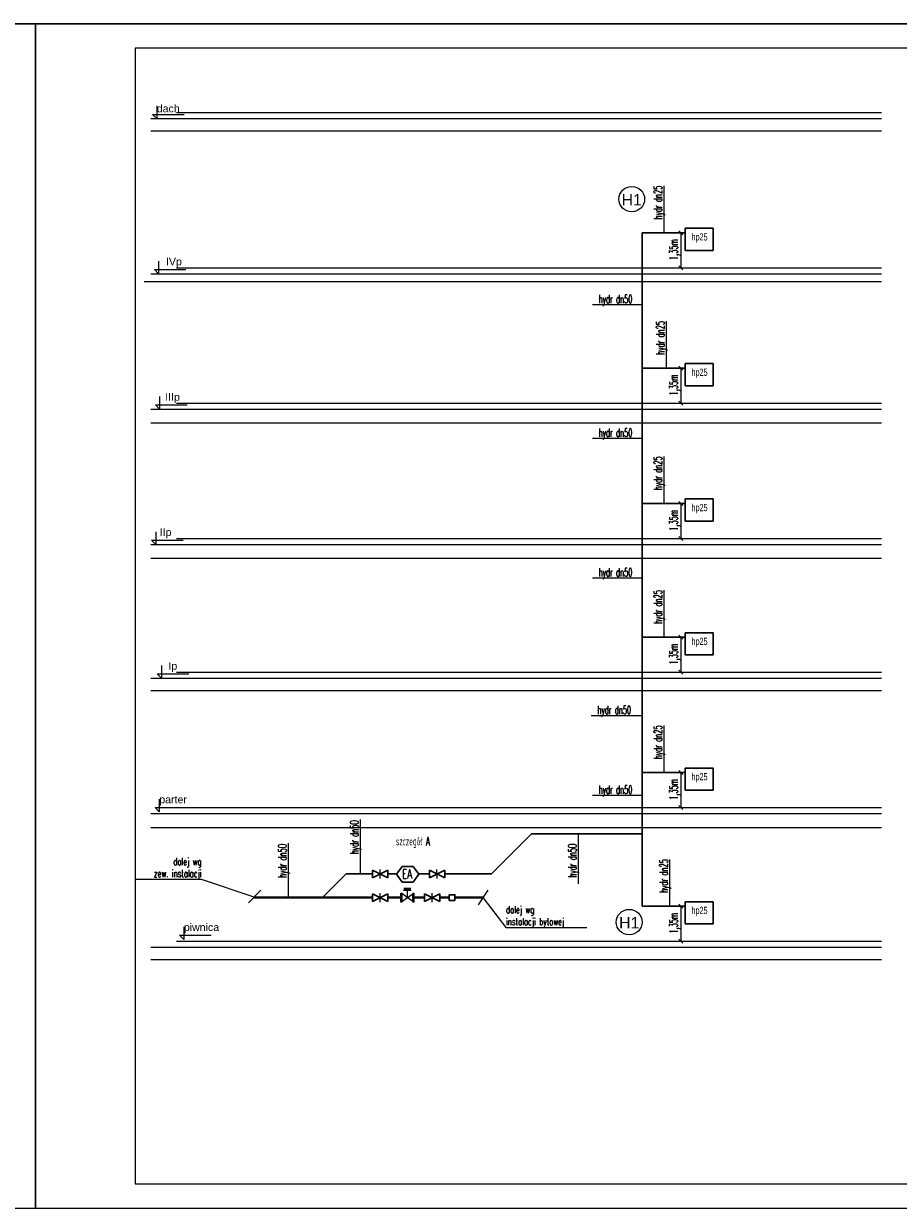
# Model space of a CAD drawing. Header units: millimetres. Extents: x -34676 to 172266, y 39940 to 476087.
# Tile 42 of 256: x 115387 to 137328, y 229072 to 258772. Entities that reach past the tile are written whole.
import ezdxf
from ezdxf import colors
from ezdxf.entities.mleader import LeaderData, LeaderLine
from ezdxf.lldxf.tags import DXFTag
from ezdxf.math import Vec2, Vec3

# ---------------------------------------------------------------- set-up
doc = ezdxf.new("R2010")
doc.units = ezdxf.units.MM
doc.header["$MEASUREMENT"] = 0
for name, color, linetype in [('#IS_opisy', 7, 'Continuous'), ('#p.po¿', 150, 'W-HYDRANTY'), ('IS_Opisy_działek_Therm', 7, 'SOLID'), ('IS_Text_Pion_Wodociag', 7, 'Continuous'), ('IS_Zasilanie', 1, 'SOLID'), ('NowaWarstwa1', 7, 'Continuous')]:
    doc.layers.add(name, color=color, linetype=linetype)
for name, color, linetype, lineweight in [('#woda', 4, 'Continuous', 18), ('_MK_ARMATURA', 2, 'Continuous', 15), ('wymiary wodomierz', 252, 'Continuous', 0)]:
    doc.layers.add(name, color=color, linetype=linetype, lineweight=lineweight)
doc.layers.add('IS_Opisy_działek_Wodociag', color=7, linetype='SOLID', true_color=0x000000)
doc.styles.add('ISO', font='isocp.shx', dxfattribs={"height": 10})
doc.styles.add('ROMANS', font='romans', dxfattribs={"width": 0.6})
doc.styles.get("Standard").update_dxf_attribs({"font": 'arial.ttf'})
tags = doc.linetypes.add('SOLID', pattern=[10, 10, 0]).pattern_tags.tags
tags[6:7] = [DXFTag(74, 4), DXFTag(75, 0), DXFTag(340, '0'), DXFTag(46, 0.0), DXFTag(50, 0.0), DXFTag(44, 0.0), DXFTag(45, 0.0)]
tags[4:5] = [DXFTag(74, 4), DXFTag(75, 0), DXFTag(340, '0'), DXFTag(46, 0.0), DXFTag(50, 0.0), DXFTag(44, 0.0), DXFTag(45, 0.0)]
doc.linetypes.add('W-HYDRANTY', pattern='A,3,-0.5,["hyd",ISO,S=0.04,R=0,X=-0.45,Y=-0.125],-0.5', length=4)
doc.linetypes.add('ZW_LINE', pattern='A,12.7,-5.08,["ZW",Standard,S=2.54,R=0,X=-2.54,Y=-1.27],-6.35', length=24.13)

# ---------------------------------------------------------------- blocks, each defined once
blk = doc.blocks.new('_Oblique')
at = {"color": 0, "linetype": 'ByBlock', "lineweight": -2}
blk.add_line((-0.5, -0.5), (0.5, 0.5), dxfattribs=at)

msp = doc.modelspace()

# ---------------------------------------------------------------- hatches: boundary and pattern name
at = {"layer": '_MK_ARMATURA', "ltscale": 130}
h = msp.add_hatch(color=7, dxfattribs=at)
h.dxf.hatch_style = 1
h.paths.add_polyline_path([(124915.2991344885, 237038.2358193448), (124915.2991332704, 237111.2533056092), (125107.2991361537, 237111.2533086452), (125107.2991338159, 237038.2358170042)])

# ---------------------------------------------------------------- linework, layer by layer
at = {"layer": '#p.po¿', "lineweight": 30, "ltscale": 300}
msp.add_line((130904.7508697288, 236643.7521245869), (130904.7508697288, 253529.6721245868), dxfattribs=at)
at = {"layer": '#p.po¿', "lineweight": 30, "ltscale": 200}
for p, q in [((130904.7508697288, 253529.6721245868), (131981.1584006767, 253529.6721245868)), ((130904.7508697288, 250136.2321245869), (131981.1584006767, 250136.2321245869)), ((130904.7508697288, 246742.7921245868), (131981.1584006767, 246742.7921245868)), ((130904.7508697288, 243389.9921245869), (131981.1584006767, 243389.9921245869)), ((130904.7508697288, 239996.5521245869), (131981.1584006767, 239996.5521245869)), ((123480.5436396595, 237455.2481988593), (122886.4845796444, 236861.1891388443)), ((123480.5436396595, 237455.2481988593, -255.7608122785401), (124139.1011386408, 237455.2481988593, -255.7608122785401)), ((124331.0212041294, 237455.2481988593, -255.7608122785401), (124332.0866232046, 237455.2481988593, -255.7608122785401)), ((124525.063856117, 237455.2481988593, -255.7608122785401), (124747.8903192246, 237455.2481988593, -255.7608122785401)), ((125290.4662280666, 237455.2481988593, -255.7608122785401), (125563.1993552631, 237455.2481988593, -255.7608122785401)), ((130904.7508697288, 236643.7521245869), (131981.1584006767, 236643.7521245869))]:
    msp.add_line(p, q, dxfattribs=at)
at = {"layer": '#p.po¿', "lineweight": 30, "ltscale": 300}
msp.add_lwpolyline([(125949.1620727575, 237455.2481988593), (127123.7734175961, 237455.2481988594), (128128.5252187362, 238459.9999999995), (130904.7508697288, 238459.9999999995)], dxfattribs=at)
at = {"layer": '#woda', "color": 7, "lineweight": 5}
for p, q in [((131873.2338836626, 253529.6721245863), (131873.2338836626, 252654.549011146)), ((131873.2338836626, 250136.2321245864), (131873.2338836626, 249261.109011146)), ((131873.2338836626, 246742.7921245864), (131873.2338836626, 245867.669011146)), ((131873.2338836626, 243389.9921245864), (131873.2338836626, 242514.869011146)), ((131873.2338836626, 239996.5521245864), (131873.2338836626, 239121.429011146)), ((131873.2338836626, 236643.7521245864), (131873.2338836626, 235768.6290111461))]:
    msp.add_line(p, q, dxfattribs=at)
at = {"layer": '_MK_ARMATURA', "color": 7, "ltscale": 130, "elevation": 255.7608122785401}
for points in [[(125107.2991338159, 237038.2358170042), (124915.2991344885, 237038.2358193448)], [(125013.8067882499, 236863.5109701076), (125013.8067901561, 237056.3655876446)], [(125151.2745113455, 236765.3197392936), (124873.0591330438, 236964.0450095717)], [(124873.0591312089, 236762.9769297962), (125149.5391304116, 236960.4626426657)]]:
    msp.add_lwpolyline(points, dxfattribs=at)
for points in [[(124850.019130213, 236976.9197859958), (124873.0591317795, 236976.919785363), (124873.05913075, 236746.5197876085), (124850.0191291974, 236746.5197846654)], [(125151.2745121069, 236976.9197875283), (125174.3145118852, 236976.9197868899), (125174.3145108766, 236746.5197837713), (125151.2745093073, 236746.5197861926)]]:
    msp.add_lwpolyline(points, close=True, dxfattribs=at)
at = {"layer": 'IS_Opisy_działek_Therm', "color": 7, "ltscale": 10}
msp.add_line((121337.9425184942, 237045.0788232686), (121025.6454411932, 236732.7817459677), dxfattribs=at)
at = {"layer": 'IS_Opisy_działek_Therm', "color": 7}
for points in [[(73687.00337126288, 258772.0563420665), (115687.0033712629, 258772.0563420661), (73687.00337126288, 258772.0563420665), (73687.00337126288, 229072.0563420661), (115687.0033712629, 229072.0563420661), (115687.0033712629, 258772.0563420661)], [(115687.0033712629, 258772.0563420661), (157687.0033712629, 258772.0563420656), (115687.0033712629, 258772.0563420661), (115687.0033712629, 229072.0563420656), (157687.0033712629, 229072.0563420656), (157687.0033712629, 258772.0563420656)]]:
    msp.add_lwpolyline(points, dxfattribs=at)
msp.add_lwpolyline([(157087.0033712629, 258162.0563420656), (118187.0033712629, 258162.0563420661), (118187.0033712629, 229682.0563420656), (157087.0033712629, 229682.0563420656)], close=True, dxfattribs=at)
at = {"layer": 'IS_Opisy_działek_Therm', "color": 7, "ltscale": 10}
for points in [[(118725.6834498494, 256710.2686111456), (118725.6834498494, 256393.4290111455)], [(118725.6834498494, 256393.4290111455), (118620.0702498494, 256499.0422111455)], [(118620.0702498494, 256499.0422111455), (119412.1692498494, 256499.0422111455)], [(118771.9399458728, 252818.9886111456), (118771.9399458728, 252502.1490111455)], [(118771.9399458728, 252502.1490111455), (118666.3267458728, 252607.7622111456)], [(118666.3267458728, 252607.7622111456), (119458.4257458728, 252607.7622111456)], [(118798.2382180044, 249107.2875091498), (118692.6250180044, 249212.9007091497)], [(118692.6250180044, 249212.9007091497), (119484.7240180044, 249212.9007091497)], [(118798.2382180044, 249424.1271091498), (118798.2382180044, 249107.2875091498)], [(118701.9510262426, 246032.1086111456), (118701.9510262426, 245715.2690111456)], [(118701.9510262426, 245715.2690111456), (118596.3378262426, 245820.8822111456)], [(118596.3378262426, 245820.8822111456), (119388.4368262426, 245820.8822111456)], [(118845.2347337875, 242679.3086111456), (118845.2347337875, 242362.4690111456)], [(118845.2347337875, 242362.4690111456), (118739.6215337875, 242468.0822111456)], [(118739.6215337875, 242468.0822111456), (119531.7205337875, 242468.0822111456)], [(118788.1524367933, 239015.4267193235), (118682.5392367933, 239121.0399193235)], [(118682.5392367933, 239121.0399193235), (119474.6382367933, 239121.0399193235)], [(118788.1524367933, 239332.2663193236), (118788.1524367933, 239015.4267193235)], [(119405.2276334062, 236130.2793232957), (119405.2276334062, 235813.4397232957)], [(119405.2276334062, 235813.4397232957), (119299.6144334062, 235919.0529232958)], [(119299.6144334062, 235919.0529232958), (120091.7134334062, 235919.0529232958)]]:
    msp.add_lwpolyline(points, dxfattribs=at)
at = {"layer": 'IS_Opisy_działek_Therm', "color": 252, "ltscale": 10}
for points in [[(118574.2126890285, 256393.4290111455), (136904.7508697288, 256393.4290111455)], [(119221.9126890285, 256545.8290111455), (136904.7508697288, 256545.8290111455)], [(118574.2126890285, 256088.6290111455), (136904.7508697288, 256088.6290111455)], [(118574.2126890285, 252502.1490111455), (136904.7508697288, 252502.1490111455)], [(119221.9126890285, 252654.5490111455), (136904.7508697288, 252654.5490111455)], [(118405.6542417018, 252305.8258368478), (136904.7508697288, 252305.8258368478)], [(119221.9126890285, 249261.1090111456), (136904.7508697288, 249261.1090111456)], [(118574.2126890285, 249108.7090111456), (136904.7508697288, 249108.7090111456)], [(118574.2126890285, 248763.2690111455), (136904.7508697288, 248763.2690111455)], [(118574.2126890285, 245715.2690111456), (136904.7508697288, 245715.2690111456)], [(119221.9126890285, 245867.6690111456), (136904.7508697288, 245867.6690111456)], [(118574.2126890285, 245369.8290111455), (136904.7508697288, 245369.8290111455)], [(118574.2126890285, 242362.4690111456), (136904.7508697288, 242362.4690111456)], [(119221.9126890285, 242514.8690111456), (136904.7508697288, 242514.8690111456)], [(118574.2126890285, 242057.6690111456), (136904.7508697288, 242057.6690111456)], [(119221.9126890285, 239121.4290111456), (136904.7508697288, 239121.4290111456)], [(118574.2126890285, 238969.0290111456), (136904.7508697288, 238969.0290111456)], [(118574.2126890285, 238623.5890111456), (136904.7508697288, 238623.5890111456)], [(118574.2126890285, 235616.2290111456), (136904.7508697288, 235616.2290111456)], [(119221.9126890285, 235768.6290111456), (136904.7508697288, 235768.6290111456)], [(118574.2126890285, 235311.4290111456), (136904.7508697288, 235311.4290111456)]]:
    msp.add_lwpolyline(points, dxfattribs=at)
at = {"layer": 'IS_Opisy_działek_Wodociag', "color": 7, "lineweight": 5, "ltscale": 10}
for p, q in [((131442.954635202, 254707.1463196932), (131442.9546352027, 253529.6721245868)), ((130904.7508697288, 251721.499832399), (129654.6124191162, 251721.4998323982)), ((131502.3186409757, 251313.7063196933), (131502.3186409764, 250136.2321245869)), ((130904.7508697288, 248371.120444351), (129654.6124191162, 248371.1204443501)), ((131442.954635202, 247920.2663196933), (131442.9546352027, 246742.7921245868)), ((130904.7508697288, 244870.6584681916), (129654.6124191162, 244870.6584681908)), ((131442.954635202, 244567.4663196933), (131442.9546352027, 243389.9921245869)), ((130873.6683938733, 241421.56437078), (129623.5299432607, 241421.5643707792)), ((131442.954635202, 241174.0263196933), (131442.9546352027, 239996.5521245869)), ((130904.7508697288, 239421.5677036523), (129654.6124191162, 239421.5677036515)), ((123829.1573713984, 238820.4863478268), (123829.1573713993, 237455.2481988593)), ((122023.723829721, 238228.5321886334), (122023.7238297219, 236863.2940396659)), ((129297.7384461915, 238459.9999999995), (129297.7384461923, 237209.861549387)), ((131591.4571410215, 237821.2263196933), (131591.4571410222, 236643.7521245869))]:
    msp.add_line(p, q, dxfattribs=at)
at = {"layer": 'IS_Opisy_działek_Wodociag', "color": 7, "lineweight": 13, "ltscale": 10}
msp.add_line((127029.3139595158, 237047.9617885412, -255.7608122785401), (126787.7785926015, 236679.2478009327, -255.7608122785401), dxfattribs=at)
at = {"layer": 'IS_Text_Pion_Wodociag', "color": 7, "linetype": 'SOLID', "lineweight": 18, "ltscale": 10}
for centre in [(130640.5597702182, 254373.661964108), (130577.2705412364, 236247.9396366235)]:
    msp.add_ellipse(centre, major_axis=(324, 0), ratio=0.9833333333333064, dxfattribs=at)
at = {"layer": 'IS_Zasilanie', "color": 1, "lineweight": 30}
for points in [[(131981.1584006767, 253642.3511885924), (132681.1584006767, 253642.3511885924), (132681.1584006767, 253087.0872785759), (131981.1584006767, 253087.0872785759)], [(131981.1584006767, 250248.9111885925), (132681.1584006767, 250248.9111885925), (132681.1584006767, 249693.647278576), (131981.1584006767, 249693.647278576)], [(131981.1584006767, 246855.4711885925), (132681.1584006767, 246855.4711885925), (132681.1584006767, 246300.207278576), (131981.1584006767, 246300.207278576)], [(131981.1584006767, 243502.6711885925), (132681.1584006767, 243502.6711885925), (132681.1584006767, 242947.407278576), (131981.1584006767, 242947.407278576)], [(131981.1584006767, 240109.2311885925), (132681.1584006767, 240109.2311885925), (132681.1584006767, 239553.967278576), (131981.1584006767, 239553.967278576)], [(131981.1584006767, 236756.4311885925), (132681.1584006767, 236756.4311885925), (132681.1584006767, 236201.167278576), (131981.1584006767, 236201.167278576)]]:
    msp.add_lwpolyline(points, close=True, dxfattribs=at)
at = {"layer": 'NowaWarstwa1', "color": 4, "linetype": 'ZW_LINE', "lineweight": 40, "ltscale": 30}
for p, q in [((121154.0528340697, 236861.1891388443, -255.7608122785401), (124139.1011386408, 236861.1891388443, -255.7608122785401)), ((124331.0212041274, 236861.1891388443, -255.7608122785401), (124332.0866232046, 236861.1891388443, -255.7608122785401)), ((124525.063856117, 236861.1891388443, -255.7608122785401), (124850.019129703, 236861.1891388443, -255.7608122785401)), ((125174.3145113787, 236861.1891388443, -255.7608122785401), (125439.2151855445, 236861.1891388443, -255.7608122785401)), ((125825.177903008, 236861.1891388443, -255.7608122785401), (126060.6873806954, 236861.1891388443, -255.7608122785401)), ((126203.5462760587, 236863.604794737, -255.7608122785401), (126908.5462760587, 236863.604794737, -255.7608122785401))]:
    msp.add_line(p, q, dxfattribs=at)
at = {"layer": 'wymiary wodomierz', "color": 7, "lineweight": 30}
for p, q in [((124881.498885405, 237645.149640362, 407.3936992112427), (124742.1810653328, 237447.1334830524, 407.3936992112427)), ((125156.749558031, 237645.1886983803, 407.3936992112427), (124881.498885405, 237645.149640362, 407.3936992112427)), ((125296.1235783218, 237447.2121033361, 407.3936992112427), (125156.749558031, 237645.1886983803, 407.3936992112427)), ((124139.101138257, 237359.2881678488, 472.3823270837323), (124525.0638595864, 237552.2695246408, 472.3823270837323)), ((124139.1011390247, 237551.2082314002, 472.3823270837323), (124139.101138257, 237359.2881678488, 472.3823270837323)), ((124525.0638526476, 237358.2268746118, 472.3823270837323), (124139.1011390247, 237551.2082314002, 472.3823270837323)), ((124525.0638595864, 237552.2695246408, 472.3823270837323), (124525.0638526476, 237358.2268746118, 472.3823270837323)), ((124742.1810653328, 237447.1334830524, 407.3936992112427), (124881.5550907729, 237249.1568774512, 407.3936992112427)), ((125156.8057633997, 237249.1959407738, 407.3936992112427), (125296.1235783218, 237447.2121033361, 407.3936992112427)), ((125563.1993548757, 237358.7575204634, 472.3823270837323), (125949.1620762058, 237551.7388772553, 472.3823270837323)), ((125563.1993556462, 237550.6775840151, 472.3823270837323), (125563.1993548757, 237358.7575204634, 472.3823270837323)), ((125949.1620692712, 237357.696227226, 472.3823270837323), (125563.1993556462, 237550.6775840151, 472.3823270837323)), ((125949.1620762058, 237551.7388772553, 472.3823270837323), (125949.1620692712, 237357.696227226, 472.3823270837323)), ((125156.8057633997, 237249.1959407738, 407.3936992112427), (124881.5550907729, 237249.1568827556, 407.3936992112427)), ((124139.101138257, 236765.2291078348, 472.3823270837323), (124525.0638595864, 236958.2104646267, 472.3823270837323)), ((124139.1011390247, 236957.1491713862, 472.3823270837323), (124139.101138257, 236765.2291078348, 472.3823270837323)), ((124525.0638526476, 236764.1678145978, 472.3823270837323), (124139.1011390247, 236957.1491713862, 472.3823270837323)), ((124525.0638595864, 236958.2104646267, 472.3823270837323), (124525.0638526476, 236764.1678145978, 472.3823270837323)), ((125439.2151851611, 236765.6713064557, 472.3823270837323), (125825.1779064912, 236958.6526632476, 472.3823270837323)), ((125439.2151859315, 236957.5913700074, 472.3823270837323), (125439.2151851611, 236765.6713064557, 472.3823270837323)), ((125825.1778995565, 236764.6100132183, 472.3823270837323), (125439.2151859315, 236957.5913700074, 472.3823270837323)), ((125825.1779064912, 236958.6526632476, 472.3823270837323), (125825.1778995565, 236764.6100132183, 472.3823270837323))]:
    msp.add_line(p, q, dxfattribs=at)
at = {"layer": 'wymiary wodomierz', "color": 7, "lineweight": -3}
for p, q in [((124332.9527568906, 237343.807828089, -236.5608122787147), (124331.2122409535, 237567.7498644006, -236.5608122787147)), ((125757.0509735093, 237343.2771807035, -236.5608122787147), (125755.3104575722, 237567.2192170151, -236.5608122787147)), ((124332.9527568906, 236749.748768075, -236.5608122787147), (124331.2122409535, 236973.6908043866, -236.5608122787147)), ((125633.0668037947, 236750.1909666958, -236.5608122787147), (125631.3262878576, 236974.1330030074, -236.5608122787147))]:
    msp.add_line(p, q, dxfattribs=at)
at = {"layer": 'wymiary wodomierz', "color": 7, "lineweight": 30, "elevation": -236.5608122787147}
msp.add_lwpolyline([(126060.6873806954, 236935.03424242), (126060.6873806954, 236792.1753470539), (126203.5462760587, 236792.1753470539), (126203.5462760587, 236935.03424242)], close=True, dxfattribs=at)

# ---------------------------------------------------------------- block references
at = {"layer": '#woda', "color": 7, "lineweight": 5, "xscale": 100, "yscale": 100, "zscale": 100}
for p, rotation in [((131873.2338836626, 253529.6721245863), 90), ((131873.2338836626, 252654.5490111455), 270), ((131873.2338836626, 250136.2321245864), 90), ((131873.2338836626, 249261.1090111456), 270), ((131873.2338836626, 246742.7921245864), 90), ((131873.2338836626, 245867.6690111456), 270), ((131873.2338836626, 243389.9921245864), 90), ((131873.2338836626, 242514.8690111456), 270), ((131873.2338836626, 239996.5521245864), 90), ((131873.2338836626, 239121.4290111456), 270), ((131873.2338836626, 236643.7521245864), 90), ((131873.2338836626, 235768.6290111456), 270)]:
    msp.add_blockref('_Oblique', p, dxfattribs=dict(at, rotation=rotation))

# ---------------------------------------------------------------- texts
at = {"layer": '_MK_ARMATURA', "color": 7, "lineweight": 15, "ltscale": 200, "style": 'ROMANS', "width": 0.6999999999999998}
msp.add_text('EA', height=228.9252409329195, rotation=0.008131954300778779, dxfattribs=at).set_placement((124876.5423742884, 237342.3427756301, 407.3936992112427))
at = {"layer": 'IS_Opisy_działek_Therm', "color": 7, "ltscale": 10, "char_height": 190.10376, "attachment_point": 7}
for s, insert in [('\\fArial|b0|i0;dach', (118725.6834498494, 256547.6242831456)), ('\\fArial|b0|i0;IVp', (118956.8631646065, 252656.3442831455)), ('\\fArial|b0|i0;IIIp', (118937.1187632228, 249261.4827811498)), ('\\fArial|b0|i0;IIp', (118799.537753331, 245869.4642831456)), ('\\fArial|b0|i0;Ip', (119019.1601473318, 242516.6642831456)), ('\\fArial|b0|i0;parter', (118788.1524367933, 239169.6219913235)), ('piwnica', (119405.2276334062, 235967.6349952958))]:
    msp.add_mtext(s, dxfattribs=dict(at, insert=insert))
at = {"layer": 'IS_Opisy_działek_Wodociag', "color": 7, "lineweight": 5, "style": 'ROMANS', "width": 0.5}
for s, p in [('hydr dn25', (131400.6328508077, 253868.5947449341)), ('1,35m', (131794.1620953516, 252845.1619215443)), ('hydr dn25', (131459.9968565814, 250475.1547449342)), ('1,35m', (131794.1620953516, 249451.7219215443)), ('hydr dn25', (131400.6328508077, 247081.7147449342)), ('1,35m', (131794.1620953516, 246058.2819215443)), ('hydr dn25', (131400.6328508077, 243728.9147449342)), ('1,35m', (131794.1620953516, 242705.4819215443)), ('hydr dn25', (131400.6328508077, 240335.4747449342)), ('1,35m', (131794.1620953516, 239312.0419215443)), ('hydr dn50', (123786.8355870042, 237952.9863478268)), ('hydr dn50', (121981.4020453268, 237361.0321886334)), ('hydr dn50', (129255.4166617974, 237365.942032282)), ('hydr dn25', (131549.1353566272, 236982.6747449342)), ('1,35m', (131794.1620953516, 235959.2419215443))]:
    msp.add_text(s, height=210, rotation=90, dxfattribs=at).set_placement(p)
for s, p in [('hydr dn50', (129810.6929020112, 251763.8216167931)), ('hydr dn50', (129810.6929020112, 248413.4422287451)), ('hydr dn50', (129810.6929020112, 244912.9802525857)), ('hydr dn50', (129779.6104261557, 241463.8861551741)), ('hydr dn50', (129810.6929020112, 239463.8894880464)), ('szczegół A', (124722.9544189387, 238171.7421576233))]:
    msp.add_text(s, height=210, dxfattribs=at).set_placement(p)
at = {"layer": 'IS_Text_Pion_Wodociag', "color": 7, "linetype": 'SOLID', "lineweight": 18, "ltscale": 10, "char_height": 285.12, "attachment_point": 8}
for insert in [(130640.5597702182, 254215.141964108), (130577.2705412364, 236089.4196366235)]:
    msp.add_mtext('\\fArial|b0|i0;H1', dxfattribs=dict(at, insert=insert))
at = {"layer": 'IS_Zasilanie', "color": 1, "lineweight": 30, "char_height": 180, "attachment_point": 8, "line_spacing_factor": 0.6, "style": 'ROMANS'}
for insert in [(132341.5738498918, 253282.4054047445), (132341.5738498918, 249888.9654047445), (132341.5738498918, 246495.5254047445), (132341.5738498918, 243142.7254047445), (132341.5738498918, 239749.2854047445), (132341.5738498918, 236396.4854047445)]:
    msp.add_mtext('{\\fArial|b0|i0|c238|p34;hp25}', dxfattribs=dict(at, insert=insert))

# ---------------------------------------------------------------- leaders
at = {"layer": '#IS_opisy', "color": 7, "lineweight": 13}
ml = msp.add_multileader_mtext('Standard', dxfattribs=at)
ml.set_content('\\A1;{\\Fromans|c238;\\W0.7;dalej wg \\Pzew. instalacji }', color=7)
ml.set_leader_properties()
ml.build(insert=Vec2(0, 0))
ml.multileader.update_dxf_attribs({"text_left_attachment_type": 5, "text_right_attachment_type": 5, "dogleg_length": 0.3599999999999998, "arrow_head_size": 0.18})
ctx = ml.context
ctx.base_point, ctx.char_height, ctx.arrow_head_size, ctx.landing_gap_size, ctx.plane_origin = Vec3(118527.3240917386, 237316.0834576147), 180, 0.18, 0.09, Vec3(-595581.6163979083, 654384.123563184)
ctx.left_attachment, ctx.right_attachment, ctx.text_align_type = 5, 5, 2
notes = []
notes.append((ctx, [(0, (1, 1, 0), (119847.8640917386, 237316.0834576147), (-1, 0), 0.3599999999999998, [(0, [(121191.625234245, 236861.1891388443)], 0, [])])]))
ctx.mtext.insert, ctx.mtext.alignment = Vec3(119847.4140917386, 237856.0834576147), 3
ml = msp.add_multileader_mtext('Standard', dxfattribs=at)
ml.set_content('\\Fromans|c238;\\W0.7;\\A1;dalej wg \\Pinstalacji bytowej', color=7)
ml.set_leader_properties()
ml.build(insert=Vec2(0, 0))
ml.multileader.update_dxf_attribs({"text_left_attachment_type": 5, "text_right_attachment_type": 5, "dogleg_length": 0.3599999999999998, "arrow_head_size": 0.18})
ctx = ml.context
ctx.base_point, ctx.char_height, ctx.arrow_head_size, ctx.landing_gap_size, ctx.plane_origin = Vec3(127486.3460470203, 236108.80320648), 180, 0.18, 0.09, Vec3(-586622.5944426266, 653176.8433120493)
ctx.left_attachment, ctx.right_attachment = 5, 5
notes.append((ctx, [(0, (1, 1, 0), (127485.9860470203, 236108.80320648), (1, 0), 0.3599999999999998, [(0, [(126908.5462760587, 236863.604794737)], 0, [])])]))
ctx.mtext.insert = Vec3(127486.4360470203, 236648.80320648)
for ctx, leaders in notes:
    for number, flags, end, landing, length, lines in leaders:
        leader = LeaderData()
        leader.index, (leader.has_last_leader_line, leader.has_dogleg_vector, leader.attachment_direction) = number, flags
        leader.last_leader_point, leader.dogleg_vector, leader.dogleg_length = Vec3(end), Vec3(landing), length
        for number, points, colour, breaks in lines:
            line = LeaderLine()
            line.index, line.vertices, line.color, line.breaks = number, Vec3.list(points), colors.encode_raw_color(colour), breaks
            leader.lines.append(line)
        ctx.leaders.append(leader)

doc.saveas('drawing.dxf')
